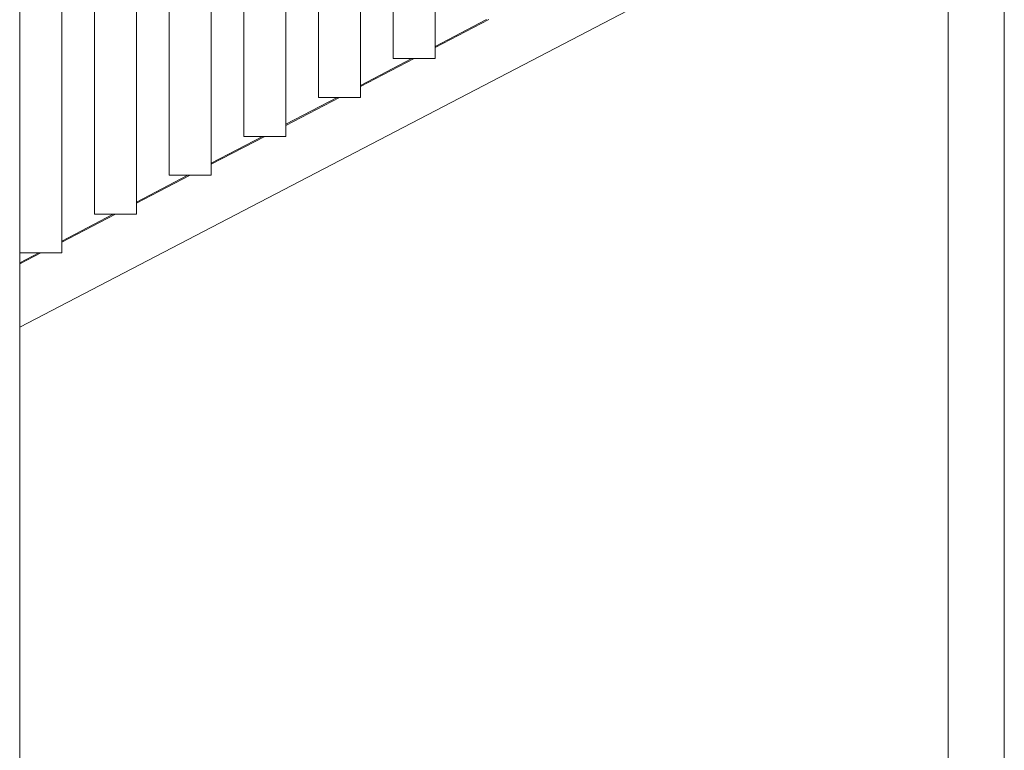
# Model space of a CAD drawing. Header units: millimetres. Extents: x -65 to 293624, y -1905 to 31061.
# Tile 225 of 256: x 117707 to 118762, y 21554 to 22337. Entities that reach past the tile are written whole.
import ezdxf

# ---------------------------------------------------------------- set-up
doc = ezdxf.new("R2010")
doc.units = ezdxf.units.MM
doc.header["$MEASUREMENT"] = 0
for name, color, linetype in [('1244 Fassaadivarustus.AR', 7, 'Continuous'), ('1245 Klaasfassaadid.AR', 7, 'Continuous'), ('1245 Sisehoovi varjestus.AR', 7, 'Continuous'), ('1253 Terrassipostid.AR', 7, 'Continuous')]:
    doc.layers.add(name, color=color, linetype=linetype)

# ---------------------------------------------------------------- blocks, each defined once
blk = doc.blocks.new('Section Element_1062_3', base_point=(20443.1, 12361.4))
at = {"layer": '1253 Terrassipostid.AR', "color": 7, "linetype": 'Continuous', "lineweight": 13}
blk.add_line((117706.9, 23429.7), (117706.9, 18592.5), dxfattribs=at)
blk = doc.blocks.new('Section Element_1093_3', base_point=(20443.1, 12361.4))
at = {"layer": '1253 Terrassipostid.AR', "color": 7, "linetype": 'Continuous', "lineweight": 13}
blk.add_line((117706.9, 22086.9), (117706.9, 19860.8), dxfattribs=at)
blk = doc.blocks.new('Section Element_1121_3', base_point=(20443.1, 12361.4))
at = {"layer": '1244 Fassaadivarustus.AR', "color": 7, "linetype": 'Continuous', "lineweight": 13}
for p, q in [((118209.4, 22337), (118151.9, 22307)), ((118207.2, 22337), (118151.9, 22308.1)), ((118129.4, 22295.3), (118071.9, 22265.3)), ((118127.2, 22295.3), (118071.9, 22266.5)), ((118049.4, 22253.6), (117991.9, 22223.7)), ((118047.2, 22253.6), (117991.9, 22224.8)), ((117969.4, 22211.9), (117911.9, 22182)), ((117967.2, 22211.9), (117911.9, 22183.1)), ((117889.4, 22170.3), (117831.9, 22140.3)), ((117887.2, 22170.3), (117831.9, 22141.4)), ((117809.4, 22128.6), (117751.9, 22098.6)), ((117807.2, 22128.6), (117751.9, 22099.7)), ((117729.4, 22086.9), (117706.9, 22075.2)), ((117727.2, 22086.9), (117706.9, 22076.3))]:
    blk.add_line(p, q, dxfattribs=at)
blk = doc.blocks.new('Section Element_1493_3', base_point=(20443.1, 12361.4))
at = {"layer": '1245 Klaasfassaadid.AR', "color": 7, "linetype": 'Continuous', "lineweight": 13}
for p, q in [((118701.9, 20378.8), (118701.9, 22492.6)), ((118761.9, 20410), (118761.9, 22492.6)), ((118761.9, 20403), (118761.9, 20404.3)), ((118701.9, 20371.8), (118701.9, 20373.1))]:
    blk.add_line(p, q, dxfattribs=at)
blk = doc.blocks.new('Section Element_1647_3', base_point=(20443.1, 12361.4))
at = {"layer": '1245 Klaasfassaadid.AR', "color": 7, "linetype": 'Continuous', "lineweight": 13}
blk.add_line((117706.9, 22007.5), (118701.9, 22525.9), dxfattribs=at)
blk = doc.blocks.new('Section Element_1787_3', base_point=(20443.1, 12361.4))
at = {"layer": '1245 Sisehoovi varjestus.AR', "color": 7, "linetype": 'Continuous', "lineweight": 13}
for p, q in [((117831.9, 22128.6), (117831.9, 23449)), ((117786.9, 22128.6), (117786.9, 23442)), ((117786.9, 22128.6), (117831.9, 22128.6))]:
    blk.add_line(p, q, dxfattribs=at)
blk = doc.blocks.new('Section Element_1788_3', base_point=(20443.1, 12361.4))
at = {"layer": '1245 Sisehoovi varjestus.AR', "color": 7, "linetype": 'Continuous', "lineweight": 13}
for p, q in [((117751.9, 22086.9), (117751.9, 23436.6)), ((117706.9, 22086.9), (117751.9, 22086.9))]:
    blk.add_line(p, q, dxfattribs=at)
blk = doc.blocks.new('Section Element_1789_3', base_point=(20443.1, 12361.4))
at = {"layer": '1245 Sisehoovi varjestus.AR', "color": 7, "linetype": 'Continuous', "lineweight": 13}
for p, q in [((117866.9, 22170.3), (117866.9, 23454.4)), ((117911.9, 22170.3), (117911.9, 23461.3)), ((117866.9, 22170.3), (117911.9, 22170.3))]:
    blk.add_line(p, q, dxfattribs=at)
blk = doc.blocks.new('Section Element_1790_3', base_point=(20443.1, 12361.4))
at = {"layer": '1245 Sisehoovi varjestus.AR', "color": 7, "linetype": 'Continuous', "lineweight": 13}
for p, q in [((117946.9, 22211.9), (117946.9, 23466.7)), ((117991.9, 22211.9), (117991.9, 23473.6)), ((117946.9, 22211.9), (117991.9, 22211.9))]:
    blk.add_line(p, q, dxfattribs=at)
blk = doc.blocks.new('Section Element_1791_3', base_point=(20443.1, 12361.4))
at = {"layer": '1245 Sisehoovi varjestus.AR', "color": 7, "linetype": 'Continuous', "lineweight": 13}
for p, q in [((118071.9, 22253.6), (118071.9, 23486)), ((118026.9, 22253.6), (118026.9, 23479)), ((118026.9, 22253.6), (118071.9, 22253.6))]:
    blk.add_line(p, q, dxfattribs=at)
blk = doc.blocks.new('Section Element_1792_3', base_point=(20443.1, 12361.4))
at = {"layer": '1245 Sisehoovi varjestus.AR', "color": 7, "linetype": 'Continuous', "lineweight": 13}
for p, q in [((118151.9, 22295.3), (118151.9, 23498.3)), ((118106.9, 22295.3), (118106.9, 23491.4)), ((118106.9, 22295.3), (118151.9, 22295.3))]:
    blk.add_line(p, q, dxfattribs=at)

msp = doc.modelspace()

# ---------------------------------------------------------------- block references
at = {"layer": '1244 Fassaadivarustus.AR', "lineweight": 0}
msp.add_blockref('Section Element_1121_3', (20443.1, 12361.4), dxfattribs=at)
at = {"layer": '1245 Klaasfassaadid.AR', "lineweight": 0}
for name in ['Section Element_1647_3', 'Section Element_1493_3']:
    msp.add_blockref(name, (20443.1, 12361.4), dxfattribs=at)
at = {"layer": '1245 Sisehoovi varjestus.AR', "lineweight": 0}
for name in ['Section Element_1792_3', 'Section Element_1791_3', 'Section Element_1790_3', 'Section Element_1789_3', 'Section Element_1787_3', 'Section Element_1788_3']:
    msp.add_blockref(name, (20443.1, 12361.4), dxfattribs=at)
at = {"layer": '1253 Terrassipostid.AR', "lineweight": 0}
for name in ['Section Element_1062_3', 'Section Element_1093_3']:
    msp.add_blockref(name, (20443.1, 12361.4), dxfattribs=at)

doc.saveas('drawing.dxf')
